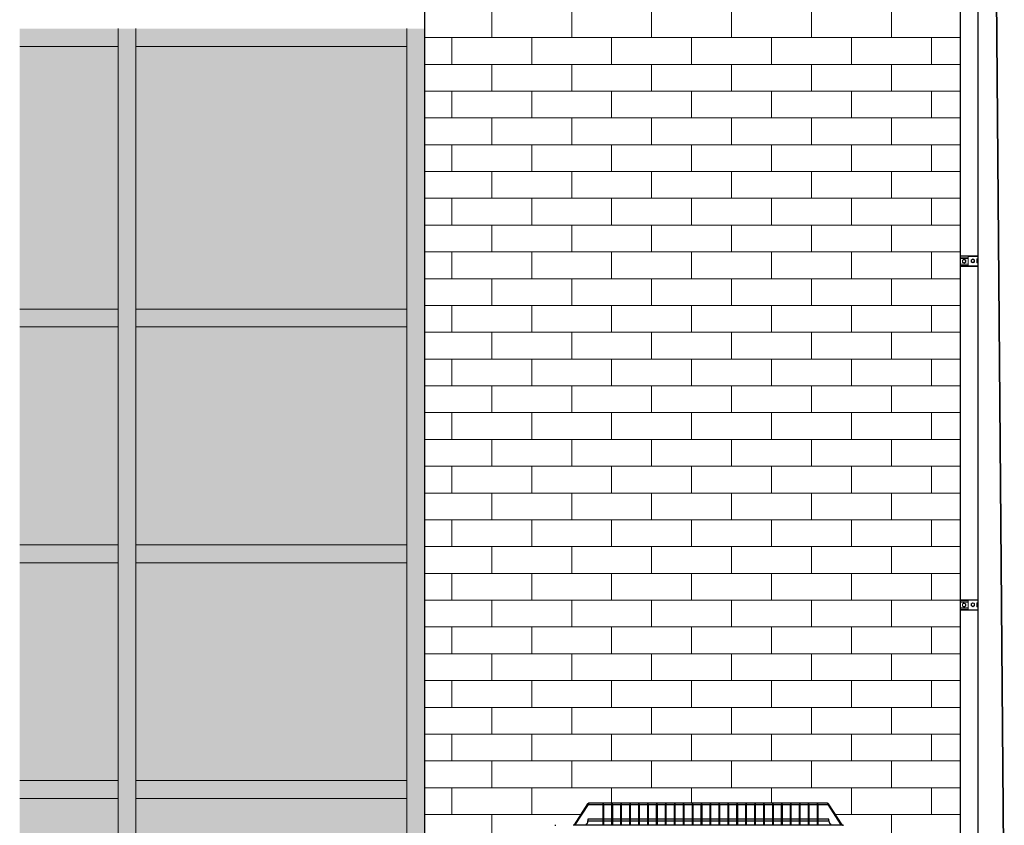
# Model space of a CAD drawing. Extents: x -90708 to 277869, y -117 to 207445.
# Tile 245 of 256: x -65790 to -63033, y 123422 to 125677. Entities that reach past the tile are written whole.
import ezdxf

# ---------------------------------------------------------------- set-up
doc = ezdxf.new("R2010")
doc.units = 0
doc.header["$MEASUREMENT"] = 0
doc.linetypes.add('SLD-Sólida', pattern=[0])
for name, color, linetype, lineweight in [('A-GLAZ-CURT', 52, 'CONTINUOUS', 18), ('A-GLAZ-CWMG', 51, 'CONTINUOUS', 18), ('ARQ-COTAS', 20, 'CONTINUOUS', 18), ('ARQ-TUBULAÇÃO GÁS FREON', 170, 'CONTINUOUS', 35)]:
    doc.layers.add(name, color=color, linetype=linetype, lineweight=lineweight)
for name, color, linetype in [('ARQ - EQUIPO CONDENSADORA', 40, 'CONTINUOUS'), ('ARQ - SEGUNDO PLANO', 252, 'CONTINUOUS'), ('ARQ-ELETROCALHA', 92, 'CONTINUOUS')]:
    doc.layers.add(name, color=color, linetype=linetype)

# ---------------------------------------------------------------- blocks, each defined once
blk = doc.blocks.new('rgerqfaa4')
at = {"layer": 'ARQ-ELETROCALHA', "linetype": 'SLD-Sólida', "lineweight": 15}
for p, q in [((69810.3, 135638.4), (69860.3, 135638.4)), ((69810.3, 135638.4), (69810.3, 135608.8)), ((69810.3, 135636.9), (69838.3, 135636.9)), ((69810.6, 135628.4), (69813.8, 135628.4)), ((69810.6, 135625.6), (69813.8, 135625.6)), ((69810.6, 135620.1), (69813.8, 135620.1)), ((69811.6, 135636.9), (69811.6, 135628.4)), ((69813.8, 135628.4), (69814.2, 135627.7)), ((69813.8, 135625.6), (69814.2, 135627)), ((69814.2, 135627.7), (69814.2, 135627)), ((69814.2, 135627), (69814.2, 135622.9)), ((69814.2, 135622.9), (69814.2, 135618.7)), ((69820.1, 135625.6), (69822.5, 135627)), ((69824.9, 135628.4), (69827.3, 135627)), ((69829.8, 135620.1), (69827.3, 135618.7)), ((69838.3, 135636.9), (69838.3, 135608.8)), ((69838.3, 135635.2), (69860.3, 135635.2)), ((69838.3, 135631.4), (69860.3, 135631.4)), ((69845, 135626.4), (69847.4, 135627.8)), ((69849.8, 135618), (69847.4, 135619.4)), ((69849.8, 135629.2), (69852.2, 135627.8)), ((69854.6, 135620.8), (69852.2, 135619.4)), ((69860.3, 135638.4), (69860.3, 135608.8)), ((69860.3, 135615.8), (69860.3, 135631.4)), ((69810.3, 135610.3), (69838.3, 135610.3)), ((69810.3, 135608.8), (69838.3, 135608.8)), ((69810.6, 135617.3), (69813.8, 135617.3)), ((69811.6, 135610.3), (69811.6, 135617.3)), ((69813.8, 135617.3), (69814.2, 135618.7)), ((69814.2, 135618), (69813.8, 135617.3)), ((69814.2, 135618.7), (69814.2, 135618)), ((69824.9, 135617.3), (69822.5, 135618.7)), ((69838.3, 135615.8), (69860.3, 135615.8)), ((69838.3, 135612), (69860.3, 135612)), ((69838.3, 135608.8), (69860.3, 135608.8))]:
    blk.add_line(p, q, dxfattribs=at)
for centre in [(69825, 135622.7), (69849.9, 135623.5)]:
    blk.add_circle(centre, 4.21, dxfattribs=at)
for centre, start, end in [((69824.9, 135622.9), 120, 180), ((69824.9, 135622.9), 180, 240), ((69824.9, 135622.9), 60, 120), ((69824.9, 135622.9), 0, 60), ((69824.9, 135622.9), 300, 0), ((69849.8, 135623.6), 120, 180), ((69849.8, 135623.6), 180, 240), ((69849.8, 135623.6), 60, 120), ((69849.8, 135623.6), 240, 300), ((69849.8, 135623.6), 0, 60), ((69849.8, 135623.6), 300, 0), ((69824.9, 135622.9), 240, 300)]:
    blk.add_arc(centre, 4.81, start, end, dxfattribs=at)
for points, knots in [([(69814.2, 135627), (69814.2, 135627.1), (69814.2, 135627.5), (69814, 135628), (69813.8, 135628.4)], [0, 0, 0, 0, 0.070215, 1, 1, 1, 1]), ([(69814.2, 135622.9), (69814.1, 135623.6), (69814.1, 135624.5), (69813.8, 135625.4), (69813.8, 135625.6)], [0, 0, 0, 0, 0.776287, 1, 1, 1, 1]), ([(69813.8, 135620.1), (69813.9, 135620.8), (69814.2, 135621.7), (69814.2, 135622.6), (69814.2, 135622.9)], [0, 0, 0, 0, 0.758148, 1, 1, 1, 1]), ([(69814.2, 135618.7), (69814.2, 135618.7), (69814.2, 135619.2), (69814, 135619.7), (69813.8, 135620.1)], [0, 0, 0, 0, 0.070215, 1, 1, 1, 1]), ([(69820.1, 135622.9), (69820.1, 135623.6), (69820.1, 135624.5), (69820.1, 135625.4), (69820.1, 135625.6)], [0, 0, 0, 0, 0.7762873, 1, 1, 1, 1]), ([(69820.1, 135620.1), (69820.1, 135620.8), (69820.1, 135621.7), (69820.1, 135622.6), (69820.1, 135622.9)], [0, 0, 0, 0, 0.7581484, 1, 1, 1, 1]), ([(69822.5, 135618.7), (69822.5, 135618.7), (69821.7, 135619.2), (69820.9, 135619.7), (69820.1, 135620.1)], [0, 0, 0, 0, 0.070215, 1, 1, 1, 1]), ([(69822.5, 135627), (69822.6, 135627.1), (69823.4, 135627.5), (69824.2, 135628), (69824.9, 135628.4)], [0, 0, 0, 0, 0.070215, 1, 1, 1, 1]), ([(69827.3, 135627), (69827.4, 135627), (69828.2, 135626.5), (69829, 135626.1), (69829.8, 135625.6)], [0, 0, 0, 0, 0.070215, 1, 1, 1, 1]), ([(69829.8, 135625.6), (69829.8, 135625.4), (69829.8, 135624.5), (69829.8, 135623.6), (69829.8, 135622.9)], [0, 0, 0, 0, 0.2237127, 1, 1, 1, 1]), ([(69829.8, 135622.9), (69829.8, 135622.6), (69829.8, 135621.7), (69829.8, 135620.8), (69829.8, 135620.1)], [0, 0, 0, 0, 0.2418516, 1, 1, 1, 1]), ([(69845, 135623.6), (69845, 135624.3), (69845, 135625.3), (69845, 135626.2), (69845, 135626.4)], [0, 0, 0, 0, 0.776286, 1, 1, 1, 1]), ([(69845, 135620.8), (69845, 135621.5), (69845, 135622.4), (69845, 135623.4), (69845, 135623.6)], [0, 0, 0, 0, 0.758148, 1, 1, 1, 1]), ([(69847.4, 135619.4), (69847.4, 135619.5), (69846.6, 135619.9), (69845.8, 135620.4), (69845, 135620.8)], [0, 0, 0, 0, 0.070212, 1, 1, 1, 1]), ([(69847.4, 135627.8), (69847.5, 135627.8), (69848.3, 135628.3), (69849.1, 135628.7), (69849.8, 135629.2)], [0, 0, 0, 0, 0.070219, 1, 1, 1, 1]), ([(69852.2, 135619.4), (69852.2, 135619.4), (69851.4, 135618.9), (69850.6, 135618.5), (69849.8, 135618)], [0, 0, 0, 0, 0.070212, 1, 1, 1, 1]), ([(69852.2, 135627.8), (69852.3, 135627.7), (69853.1, 135627.3), (69853.9, 135626.8), (69854.6, 135626.4)], [0, 0, 0, 0, 0.070218, 1, 1, 1, 1]), ([(69854.6, 135626.4), (69854.6, 135626.2), (69854.6, 135625.3), (69854.6, 135624.3), (69854.6, 135623.6)], [0, 0, 0, 0, 0.223714, 1, 1, 1, 1]), ([(69854.6, 135623.6), (69854.6, 135623.4), (69854.6, 135622.4), (69854.6, 135621.5), (69854.6, 135620.8)], [0, 0, 0, 0, 0.241852, 1, 1, 1, 1]), ([(69827.3, 135618.7), (69827.3, 135618.7), (69826.5, 135618.2), (69825.7, 135617.7), (69824.9, 135617.3)], [0, 0, 0, 0, 0.070215, 1, 1, 1, 1])]:
    blk.add_open_spline(points, degree=3, knots=knots, dxfattribs=at)

msp = doc.modelspace()

# ---------------------------------------------------------------- hatches: boundary and pattern name
at = {"layer": 'A-GLAZ-CURT'}
for points in [[(-65789.67, 125602.4), (-65789.67, 124867.4), (-65514.184, 124867.4), (-65514.184, 125602.4)], [(-65789.67, 124817.4), (-65789.67, 124207.4), (-65514.184, 124207.4), (-65514.184, 124817.4)], [(-65789.67, 124157.4), (-65789.67, 123547.4), (-65514.184, 123547.4), (-65514.184, 124157.4)], [(-65789.67, 123497.4), (-65789.67, 122887.4), (-65514.184, 122887.4), (-65514.184, 123497.4)]]:
    msp.add_hatch(color=256, dxfattribs=at).paths.add_polyline_path(points)
for points in [[(-65464.184, 124867.4), (-64705.851, 124867.4), (-64705.851, 125602.4), (-65464.184, 125602.4)], [(-64835.431, 124207.4), (-64705.851, 124207.4), (-64705.851, 124817.4), (-65464.184, 124817.4), (-65464.184, 124207.4)], [(-64705.851, 123547.4), (-64705.851, 124157.4), (-65464.184, 124157.4), (-65464.184, 123547.4), (-64835.431, 123547.4)], [(-64705.851, 122887.4), (-64705.851, 123497.4), (-65464.184, 123497.4), (-65464.184, 122887.4), (-64835.431, 122887.4)]]:
    msp.add_hatch(color=256, dxfattribs=at).paths.add_polyline_path(points, flags=0)
at = {"layer": 'A-GLAZ-CWMG'}
for points in [[(-65789.67, 125652.4), (-65789.67, 125602.4), (-65514.184, 125602.4), (-65514.184, 125652.4)], [(-65789.67, 124867.4), (-65789.67, 124817.4), (-65514.184, 124817.4), (-65514.184, 124867.4)], [(-65789.67, 124207.4), (-65789.67, 124157.4), (-65514.184, 124157.4), (-65514.184, 124207.4)], [(-65789.67, 123547.4), (-65789.67, 123497.4), (-65514.184, 123497.4), (-65514.184, 123547.4)]]:
    msp.add_hatch(color=256, dxfattribs=at).paths.add_polyline_path(points)
for points in [[(-65464.184, 124842.4), (-65464.184, 125652.4), (-65514.184, 125652.4), (-65514.184, 124842.4)], [(-64985.13, 125602.4), (-64705.851, 125602.4), (-64705.851, 125652.4), (-65464.184, 125652.4), (-65464.184, 125602.4)], [(-64655.851, 124842.4), (-64655.851, 125652.4), (-64705.851, 125652.4), (-64705.851, 124842.4)], [(-64859.527, 124817.4), (-64705.851, 124817.4), (-64705.851, 124867.4), (-65464.184, 124867.4), (-65464.184, 124817.4)], [(-65464.184, 124602.4), (-65464.184, 124842.4), (-65514.184, 124842.4), (-65514.184, 124602.4)], [(-64655.851, 124602.4), (-64655.851, 124842.4), (-64705.851, 124842.4), (-64705.851, 124602.4)], [(-65464.184, 124182.4), (-65464.184, 124602.4), (-65514.184, 124602.4), (-65514.184, 124182.4)], [(-64655.851, 124182.4), (-64655.851, 124602.4), (-64705.851, 124602.4), (-64705.851, 124182.4)], [(-64859.527, 124157.4), (-64705.851, 124157.4), (-64705.851, 124207.4), (-65464.184, 124207.4), (-65464.184, 124157.4)], [(-65464.184, 123522.4), (-65464.184, 124182.4), (-65514.184, 124182.4), (-65514.184, 123522.4)], [(-64655.851, 123522.4), (-64655.851, 124182.4), (-64705.851, 124182.4), (-64705.851, 123522.4)], [(-64859.527, 123497.4), (-64705.851, 123497.4), (-64705.851, 123547.4), (-65464.184, 123547.4), (-65464.184, 123497.4)], [(-65464.184, 122862.4), (-65464.184, 123522.4), (-65514.184, 123522.4), (-65514.184, 122862.4)], [(-64655.851, 122862.4), (-64655.851, 123522.4), (-64705.851, 123522.4), (-64705.851, 122862.4)]]:
    msp.add_hatch(color=256, dxfattribs=at).paths.add_polyline_path(points, flags=0)

# ---------------------------------------------------------------- linework, layer by layer
for p, q in [((-65514.184, 125652.4), (-65514.184, 124842.4)), ((-65514.184, 125652.4), (-65514.184, 125602.4)), ((-65464.184, 124842.4), (-65464.184, 125652.4)), ((-65464.184, 125602.4), (-65464.184, 125652.4)), ((-64705.851, 125652.4), (-64705.851, 124842.4)), ((-64705.851, 125652.4), (-64705.851, 125602.4)), ((-65789.67, 125602.4), (-65514.184, 125602.4)), ((-65464.184, 125602.4), (-64705.851, 125602.4)), ((-65514.184, 124867.4), (-65789.67, 124867.4)), ((-65514.184, 124867.4), (-65514.184, 124817.4)), ((-65464.184, 124817.4), (-65464.184, 124867.4)), ((-64705.851, 124867.4), (-65464.184, 124867.4)), ((-64705.851, 124867.4), (-64705.851, 124817.4)), ((-65514.184, 124842.4), (-65514.184, 124602.4)), ((-65464.184, 124602.4), (-65464.184, 124842.4)), ((-64705.851, 124842.4), (-64705.851, 124602.4)), ((-65789.67, 124817.4), (-65514.184, 124817.4)), ((-65464.184, 124817.4), (-64705.851, 124817.4)), ((-65514.184, 124602.4), (-65514.184, 124182.4)), ((-65464.184, 124182.4), (-65464.184, 124602.4)), ((-64705.851, 124602.4), (-64705.851, 124182.4)), ((-65514.184, 124207.4), (-65789.67, 124207.4)), ((-65514.184, 124207.4), (-65514.184, 124157.4)), ((-65464.184, 124157.4), (-65464.184, 124207.4)), ((-64705.851, 124207.4), (-65464.184, 124207.4)), ((-64705.851, 124207.4), (-64705.851, 124157.4)), ((-65514.184, 124182.4), (-65514.184, 123522.4)), ((-65464.184, 123522.4), (-65464.184, 124182.4)), ((-64705.851, 124182.4), (-64705.851, 123522.4)), ((-65789.67, 124157.4), (-65514.184, 124157.4)), ((-65464.184, 124157.4), (-64705.851, 124157.4)), ((-65514.184, 123547.4), (-65789.67, 123547.4)), ((-65514.184, 123547.4), (-65514.184, 123497.4)), ((-65464.184, 123497.4), (-65464.184, 123547.4)), ((-64705.851, 123547.4), (-65464.184, 123547.4)), ((-64705.851, 123547.4), (-64705.851, 123497.4)), ((-65514.184, 123522.4), (-65514.184, 122862.4)), ((-65464.184, 122862.4), (-65464.184, 123522.4)), ((-64705.851, 123522.4), (-64705.851, 122862.4)), ((-65789.67, 123497.4), (-65514.184, 123497.4)), ((-65464.184, 123497.4), (-64705.851, 123497.4))]:
    msp.add_line(p, q, dxfattribs=at)
at = {"layer": 'ARQ - EQUIPO CONDENSADORA', "linetype": 'Continuous'}
for p, q in [((-64199.488, 123482.111), (-64237.417, 123423.705)), ((-64233.84, 123423.705), (-64196.972, 123480.477)), ((-64199.488, 123482.111), (-64196.972, 123480.477)), ((-63527.653, 123483.705), (-64196.552, 123483.705)), ((-64196.552, 123483.705), (-64196.552, 123480.705)), ((-64196.552, 123480.705), (-64157.103, 123480.705)), ((-64157.103, 123480.705), (-64157.103, 123479.794)), ((-64157.103, 123479.794), (-64157.103, 123423.705)), ((-64154.103, 123479.794), (-64154.103, 123480.705)), ((-64154.103, 123480.705), (-64132.103, 123480.705)), ((-64154.103, 123423.705), (-64154.103, 123479.794)), ((-64132.103, 123480.705), (-64132.103, 123479.794)), ((-64132.103, 123479.794), (-64132.103, 123423.705)), ((-64129.103, 123479.794), (-64129.103, 123480.705)), ((-64129.103, 123480.705), (-64107.103, 123480.705)), ((-64129.103, 123423.705), (-64129.103, 123479.794)), ((-64107.103, 123480.705), (-64107.103, 123479.794)), ((-64107.103, 123479.794), (-64107.103, 123423.705)), ((-64104.103, 123479.794), (-64104.103, 123480.705)), ((-64104.103, 123480.705), (-64082.103, 123480.705)), ((-64104.103, 123423.705), (-64104.103, 123479.794)), ((-64082.103, 123480.705), (-64082.103, 123479.794)), ((-64082.103, 123479.794), (-64082.103, 123423.705)), ((-64079.103, 123479.794), (-64079.103, 123480.705)), ((-64079.103, 123480.705), (-64057.103, 123480.705)), ((-64079.103, 123423.705), (-64079.103, 123479.794)), ((-64057.103, 123480.705), (-64057.103, 123479.794)), ((-64057.103, 123479.794), (-64057.103, 123423.705)), ((-64054.103, 123479.794), (-64054.103, 123480.705)), ((-64054.103, 123480.705), (-64032.103, 123480.705)), ((-64054.103, 123423.705), (-64054.103, 123479.794)), ((-64032.103, 123480.705), (-64032.103, 123479.794)), ((-64032.103, 123479.794), (-64032.103, 123423.705)), ((-64029.103, 123479.794), (-64029.103, 123480.705)), ((-64029.103, 123480.705), (-64007.103, 123480.705)), ((-64029.103, 123423.705), (-64029.103, 123479.794)), ((-64007.103, 123480.705), (-64007.103, 123479.794)), ((-64007.103, 123479.794), (-64007.103, 123423.705)), ((-64004.103, 123479.794), (-64004.103, 123480.705)), ((-64004.103, 123480.705), (-63982.103, 123480.705)), ((-64004.103, 123423.705), (-64004.103, 123479.794)), ((-63982.103, 123480.705), (-63982.103, 123479.794)), ((-63982.103, 123479.794), (-63982.103, 123423.705)), ((-63979.103, 123479.794), (-63979.103, 123480.705)), ((-63979.103, 123480.705), (-63957.103, 123480.705)), ((-63979.103, 123423.705), (-63979.103, 123479.794)), ((-63957.103, 123480.705), (-63957.103, 123479.794)), ((-63957.103, 123479.794), (-63957.103, 123423.705)), ((-63954.103, 123479.794), (-63954.103, 123480.705)), ((-63954.103, 123480.705), (-63932.103, 123480.705)), ((-63954.103, 123423.705), (-63954.103, 123479.794)), ((-63932.103, 123480.705), (-63932.103, 123479.794)), ((-63932.103, 123479.794), (-63932.103, 123423.705)), ((-63929.103, 123479.794), (-63929.103, 123480.705)), ((-63929.103, 123480.705), (-63907.103, 123480.705)), ((-63929.103, 123423.705), (-63929.103, 123479.794)), ((-63907.103, 123480.705), (-63907.103, 123479.794)), ((-63907.103, 123479.794), (-63907.103, 123423.705)), ((-63904.103, 123479.794), (-63904.103, 123480.705)), ((-63904.103, 123480.705), (-63882.103, 123480.705)), ((-63904.103, 123423.705), (-63904.103, 123479.794)), ((-63882.103, 123480.705), (-63882.103, 123479.794)), ((-63882.103, 123479.794), (-63882.103, 123423.705)), ((-63879.103, 123479.794), (-63879.103, 123480.705)), ((-63879.103, 123480.705), (-63857.103, 123480.705)), ((-63879.103, 123423.705), (-63879.103, 123479.794)), ((-63857.103, 123480.705), (-63857.103, 123479.794)), ((-63857.103, 123479.794), (-63857.103, 123423.705)), ((-63854.103, 123479.794), (-63854.103, 123480.705)), ((-63854.103, 123480.705), (-63832.103, 123480.705)), ((-63854.103, 123423.705), (-63854.103, 123479.794)), ((-63832.103, 123480.705), (-63832.103, 123479.794)), ((-63832.103, 123479.794), (-63832.103, 123423.705)), ((-63829.103, 123479.794), (-63829.103, 123480.705)), ((-63829.103, 123480.705), (-63807.103, 123480.705)), ((-63829.103, 123423.705), (-63829.103, 123479.794)), ((-63807.103, 123480.705), (-63807.103, 123479.794)), ((-63807.103, 123479.794), (-63807.103, 123423.705)), ((-63804.103, 123479.794), (-63804.103, 123480.705)), ((-63804.103, 123480.705), (-63782.103, 123480.705)), ((-63804.103, 123423.705), (-63804.103, 123479.794)), ((-63782.103, 123480.705), (-63782.103, 123479.794)), ((-63782.103, 123479.794), (-63782.103, 123423.705)), ((-63779.103, 123479.794), (-63779.103, 123480.705)), ((-63779.103, 123480.705), (-63757.103, 123480.705)), ((-63779.103, 123423.705), (-63779.103, 123479.794)), ((-63757.103, 123480.705), (-63757.103, 123479.794)), ((-63757.103, 123479.794), (-63757.103, 123423.705)), ((-63754.103, 123479.794), (-63754.103, 123480.705)), ((-63754.103, 123480.705), (-63732.103, 123480.705)), ((-63754.103, 123423.705), (-63754.103, 123479.794)), ((-63732.103, 123480.705), (-63732.103, 123479.794)), ((-63732.103, 123479.794), (-63732.103, 123423.705)), ((-63729.103, 123479.794), (-63729.103, 123480.705)), ((-63729.103, 123480.705), (-63707.103, 123480.705)), ((-63729.103, 123423.705), (-63729.103, 123479.794)), ((-63707.103, 123480.705), (-63707.103, 123479.794)), ((-63707.103, 123479.794), (-63707.103, 123423.705)), ((-63704.103, 123479.794), (-63704.103, 123480.705)), ((-63704.103, 123480.705), (-63682.103, 123480.705)), ((-63704.103, 123423.705), (-63704.103, 123479.794)), ((-63682.103, 123480.705), (-63682.103, 123479.794)), ((-63682.103, 123479.794), (-63682.103, 123423.705)), ((-63679.103, 123479.794), (-63679.103, 123480.705)), ((-63679.103, 123480.705), (-63657.103, 123480.705)), ((-63679.103, 123423.705), (-63679.103, 123479.794)), ((-63657.103, 123480.705), (-63657.103, 123479.794)), ((-63657.103, 123479.794), (-63657.103, 123423.705)), ((-63654.103, 123479.794), (-63654.103, 123480.705)), ((-63654.103, 123480.705), (-63632.103, 123480.705)), ((-63654.103, 123423.705), (-63654.103, 123479.794)), ((-63632.103, 123480.705), (-63632.103, 123479.794)), ((-63632.103, 123479.794), (-63632.103, 123423.705)), ((-63629.103, 123479.794), (-63629.103, 123480.705)), ((-63629.103, 123480.705), (-63607.103, 123480.705)), ((-63629.103, 123423.705), (-63629.103, 123479.794)), ((-63607.103, 123480.705), (-63607.103, 123479.794)), ((-63607.103, 123479.794), (-63607.103, 123423.705)), ((-63604.103, 123479.794), (-63604.103, 123480.705)), ((-63604.103, 123480.705), (-63582.103, 123480.705)), ((-63604.103, 123423.705), (-63604.103, 123479.794)), ((-63582.103, 123480.705), (-63582.103, 123479.794)), ((-63582.103, 123479.794), (-63582.103, 123423.705)), ((-63579.103, 123479.794), (-63579.103, 123480.705)), ((-63579.103, 123480.705), (-63557.103, 123480.705)), ((-63579.103, 123423.705), (-63579.103, 123479.794)), ((-63557.103, 123480.705), (-63557.103, 123479.794)), ((-63557.103, 123479.794), (-63557.103, 123423.705)), ((-63554.103, 123479.794), (-63554.103, 123480.705)), ((-63554.103, 123480.705), (-63527.653, 123480.705)), ((-63554.103, 123423.705), (-63554.103, 123479.794)), ((-63527.653, 123483.705), (-63527.653, 123480.705)), ((-63524.718, 123482.111), (-63527.234, 123480.477)), ((-63527.234, 123480.477), (-63490.365, 123423.705)), ((-63486.788, 123423.705), (-63524.718, 123482.111)), ((-64198.604, 123439.455), (-64198.604, 123434.455)), ((-64157.103, 123439.455), (-64198.604, 123439.455)), ((-64198.604, 123434.455), (-64157.103, 123434.455)), ((-64132.103, 123439.455), (-64154.103, 123439.455)), ((-64154.103, 123434.455), (-64132.103, 123434.455)), ((-64107.103, 123439.455), (-64129.103, 123439.455)), ((-64129.103, 123434.455), (-64107.103, 123434.455)), ((-64082.103, 123439.455), (-64104.103, 123439.455)), ((-64104.103, 123434.455), (-64082.103, 123434.455)), ((-64057.103, 123439.455), (-64079.103, 123439.455)), ((-64079.103, 123434.455), (-64057.103, 123434.455)), ((-64032.103, 123439.455), (-64054.103, 123439.455)), ((-64054.103, 123434.455), (-64032.103, 123434.455)), ((-64007.103, 123439.455), (-64029.103, 123439.455)), ((-64029.103, 123434.455), (-64007.103, 123434.455)), ((-63982.103, 123439.455), (-64004.103, 123439.455)), ((-64004.103, 123434.455), (-63982.103, 123434.455)), ((-63957.103, 123439.455), (-63979.103, 123439.455)), ((-63979.103, 123434.455), (-63957.103, 123434.455)), ((-63932.103, 123439.455), (-63954.103, 123439.455)), ((-63954.103, 123434.455), (-63932.103, 123434.455)), ((-63907.103, 123439.455), (-63929.103, 123439.455)), ((-63929.103, 123434.455), (-63907.103, 123434.455)), ((-63882.103, 123439.455), (-63904.103, 123439.455)), ((-63904.103, 123434.455), (-63882.103, 123434.455)), ((-63857.103, 123439.455), (-63879.103, 123439.455)), ((-63879.103, 123434.455), (-63857.103, 123434.455)), ((-63832.103, 123439.455), (-63854.103, 123439.455)), ((-63854.103, 123434.455), (-63832.103, 123434.455)), ((-63807.103, 123439.455), (-63829.103, 123439.455)), ((-63829.103, 123434.455), (-63807.103, 123434.455)), ((-63782.103, 123439.455), (-63804.103, 123439.455)), ((-63804.103, 123434.455), (-63782.103, 123434.455)), ((-63757.103, 123439.455), (-63779.103, 123439.455)), ((-63779.103, 123434.455), (-63757.103, 123434.455)), ((-63732.103, 123439.455), (-63754.103, 123439.455)), ((-63754.103, 123434.455), (-63732.103, 123434.455)), ((-63707.103, 123439.455), (-63729.103, 123439.455)), ((-63729.103, 123434.455), (-63707.103, 123434.455)), ((-63682.103, 123439.455), (-63704.103, 123439.455)), ((-63704.103, 123434.455), (-63682.103, 123434.455)), ((-63657.103, 123439.455), (-63679.103, 123439.455)), ((-63679.103, 123434.455), (-63657.103, 123434.455)), ((-63632.103, 123439.455), (-63654.103, 123439.455)), ((-63654.103, 123434.455), (-63632.103, 123434.455)), ((-63607.103, 123439.455), (-63629.103, 123439.455)), ((-63629.103, 123434.455), (-63607.103, 123434.455)), ((-63582.103, 123439.455), (-63604.103, 123439.455)), ((-63604.103, 123434.455), (-63582.103, 123434.455)), ((-63557.103, 123439.455), (-63579.103, 123439.455)), ((-63579.103, 123434.455), (-63557.103, 123434.455)), ((-63523.604, 123439.455), (-63554.103, 123439.455)), ((-63554.103, 123434.455), (-63523.604, 123434.455)), ((-63523.604, 123434.455), (-63523.604, 123439.455)), ((-64290.103, 123423.705), (-64290.103, 123420.705)), ((-64240.103, 123423.705), (-63484.103, 123423.705)), ((-63484.103, 123420.705), (-63484.103, 123423.705))]:
    msp.add_line(p, q, dxfattribs=at)
at = {"layer": 'ARQ - EQUIPO CONDENSADORA', "linetype": 'Continuous', "flags": 128}
for points in [[(-64154.103, 123479.794), (-64154.217, 123480.107), (-64154.542, 123480.372), (-64155.029, 123480.549), (-64155.603, 123480.611), (-64156.177, 123480.549), (-64156.663, 123480.372), (-64156.988, 123480.107), (-64157.103, 123479.794)], [(-64129.103, 123479.794), (-64129.217, 123480.107), (-64129.542, 123480.372), (-64130.029, 123480.549), (-64130.603, 123480.611), (-64131.177, 123480.549), (-64131.663, 123480.372), (-64131.988, 123480.107), (-64132.103, 123479.794)], [(-64104.103, 123479.794), (-64104.217, 123480.107), (-64104.542, 123480.372), (-64105.029, 123480.549), (-64105.603, 123480.611), (-64106.177, 123480.549), (-64106.663, 123480.372), (-64106.988, 123480.107), (-64107.103, 123479.794)], [(-64079.103, 123479.794), (-64079.217, 123480.107), (-64079.542, 123480.372), (-64080.029, 123480.549), (-64080.603, 123480.611), (-64081.177, 123480.549), (-64081.663, 123480.372), (-64081.988, 123480.107), (-64082.103, 123479.794)], [(-64054.103, 123479.794), (-64054.217, 123480.107), (-64054.542, 123480.372), (-64055.029, 123480.549), (-64055.603, 123480.611), (-64056.177, 123480.549), (-64056.663, 123480.372), (-64056.988, 123480.107), (-64057.103, 123479.794)], [(-64029.103, 123479.794), (-64029.217, 123480.107), (-64029.542, 123480.372), (-64030.029, 123480.549), (-64030.603, 123480.611), (-64031.177, 123480.549), (-64031.663, 123480.372), (-64031.988, 123480.107), (-64032.103, 123479.794)], [(-64004.103, 123479.794), (-64004.217, 123480.107), (-64004.542, 123480.372), (-64005.029, 123480.549), (-64005.603, 123480.611), (-64006.177, 123480.549), (-64006.663, 123480.372), (-64006.988, 123480.107), (-64007.103, 123479.794)], [(-63979.103, 123479.794), (-63979.217, 123480.107), (-63979.542, 123480.372), (-63980.029, 123480.549), (-63980.603, 123480.611), (-63981.177, 123480.549), (-63981.663, 123480.372), (-63981.988, 123480.107), (-63982.103, 123479.794)], [(-63954.103, 123479.794), (-63954.217, 123480.107), (-63954.542, 123480.372), (-63955.029, 123480.549), (-63955.603, 123480.611), (-63956.177, 123480.549), (-63956.663, 123480.372), (-63956.988, 123480.107), (-63957.103, 123479.794)], [(-63929.103, 123479.794), (-63929.217, 123480.107), (-63929.542, 123480.372), (-63930.029, 123480.549), (-63930.603, 123480.611), (-63931.177, 123480.549), (-63931.663, 123480.372), (-63931.988, 123480.107), (-63932.103, 123479.794)], [(-63904.103, 123479.794), (-63904.217, 123480.107), (-63904.542, 123480.372), (-63905.029, 123480.549), (-63905.603, 123480.611), (-63906.177, 123480.549), (-63906.663, 123480.372), (-63906.988, 123480.107), (-63907.103, 123479.794)], [(-63879.103, 123479.794), (-63879.217, 123480.107), (-63879.542, 123480.372), (-63880.029, 123480.549), (-63880.603, 123480.611), (-63881.177, 123480.549), (-63881.663, 123480.372), (-63881.988, 123480.107), (-63882.103, 123479.794)], [(-63854.103, 123479.794), (-63854.217, 123480.107), (-63854.542, 123480.372), (-63855.029, 123480.549), (-63855.603, 123480.611), (-63856.177, 123480.549), (-63856.663, 123480.372), (-63856.988, 123480.107), (-63857.103, 123479.794)], [(-63829.103, 123479.794), (-63829.217, 123480.107), (-63829.542, 123480.372), (-63830.029, 123480.549), (-63830.603, 123480.611), (-63831.177, 123480.549), (-63831.663, 123480.372), (-63831.988, 123480.107), (-63832.103, 123479.794)], [(-63804.103, 123479.794), (-63804.217, 123480.107), (-63804.542, 123480.372), (-63805.029, 123480.549), (-63805.603, 123480.611), (-63806.177, 123480.549), (-63806.663, 123480.372), (-63806.988, 123480.107), (-63807.103, 123479.794)], [(-63779.103, 123479.794), (-63779.217, 123480.107), (-63779.542, 123480.372), (-63780.029, 123480.549), (-63780.603, 123480.611), (-63781.177, 123480.549), (-63781.663, 123480.372), (-63781.988, 123480.107), (-63782.103, 123479.794)], [(-63754.103, 123479.794), (-63754.217, 123480.107), (-63754.542, 123480.372), (-63755.029, 123480.549), (-63755.603, 123480.611), (-63756.177, 123480.549), (-63756.663, 123480.372), (-63756.988, 123480.107), (-63757.103, 123479.794)], [(-63729.103, 123479.794), (-63729.217, 123480.107), (-63729.542, 123480.372), (-63730.029, 123480.549), (-63730.603, 123480.611), (-63731.177, 123480.549), (-63731.663, 123480.372), (-63731.988, 123480.107), (-63732.103, 123479.794)], [(-63704.103, 123479.794), (-63704.217, 123480.107), (-63704.542, 123480.372), (-63705.029, 123480.549), (-63705.603, 123480.611), (-63706.177, 123480.549), (-63706.663, 123480.372), (-63706.988, 123480.107), (-63707.103, 123479.794)], [(-63679.103, 123479.794), (-63679.217, 123480.107), (-63679.542, 123480.372), (-63680.029, 123480.549), (-63680.603, 123480.611), (-63681.177, 123480.549), (-63681.663, 123480.372), (-63681.988, 123480.107), (-63682.103, 123479.794)], [(-63654.103, 123479.794), (-63654.217, 123480.107), (-63654.542, 123480.372), (-63655.029, 123480.549), (-63655.603, 123480.611), (-63656.177, 123480.549), (-63656.663, 123480.372), (-63656.988, 123480.107), (-63657.103, 123479.794)], [(-63629.103, 123479.794), (-63629.217, 123480.107), (-63629.542, 123480.372), (-63630.029, 123480.549), (-63630.603, 123480.611), (-63631.177, 123480.549), (-63631.663, 123480.372), (-63631.988, 123480.107), (-63632.103, 123479.794)], [(-63604.103, 123479.794), (-63604.217, 123480.107), (-63604.542, 123480.372), (-63605.029, 123480.549), (-63605.603, 123480.611), (-63606.177, 123480.549), (-63606.663, 123480.372), (-63606.988, 123480.107), (-63607.103, 123479.794)], [(-63579.103, 123479.794), (-63579.217, 123480.107), (-63579.542, 123480.372), (-63580.029, 123480.549), (-63580.603, 123480.611), (-63581.177, 123480.549), (-63581.663, 123480.372), (-63581.988, 123480.107), (-63582.103, 123479.794)], [(-63554.103, 123479.794), (-63554.217, 123480.107), (-63554.542, 123480.372), (-63555.029, 123480.549), (-63555.603, 123480.611), (-63556.177, 123480.549), (-63556.663, 123480.372), (-63556.988, 123480.107), (-63557.103, 123479.794)]]:
    msp.add_lwpolyline(points, dxfattribs=at)
at = {"layer": 'ARQ - EQUIPO CONDENSADORA', "linetype": 'Continuous'}
for centre, radius, start, end in [((-64196.552, 123480.205), 3.5, 90, 147), ((-64196.552, 123480.205), 0.5, 90, 147), ((-64155.603, 123480.705), 1.5, 0, 180), ((-64130.603, 123480.705), 1.5, 0, 180), ((-64105.603, 123480.705), 1.5, 0, 180), ((-64080.603, 123480.705), 1.5, 0, 180), ((-64055.603, 123480.705), 1.5, 0, 180), ((-64030.603, 123480.705), 1.5, 0, 180), ((-64005.603, 123480.705), 1.5, 0, 180), ((-63980.603, 123480.705), 1.5, 0, 180), ((-63955.603, 123480.705), 1.5, 0, 180), ((-63930.603, 123480.705), 1.5, 0, 180), ((-63905.603, 123480.705), 1.5, 0, 180), ((-63880.603, 123480.705), 1.5, 0, 180), ((-63855.603, 123480.705), 1.5, 0, 180), ((-63830.603, 123480.705), 1.5, 0, 180), ((-63805.603, 123480.705), 1.5, 0, 180), ((-63780.603, 123480.705), 1.5, 0, 180), ((-63755.603, 123480.705), 1.5, 0, 180), ((-63730.603, 123480.705), 1.5, 0, 180), ((-63705.603, 123480.705), 1.5, 0, 180), ((-63680.603, 123480.705), 1.5, 0, 180), ((-63655.603, 123480.705), 1.5, 0, 180), ((-63630.603, 123480.705), 1.5, 0, 180), ((-63605.603, 123480.705), 1.5, 0, 180), ((-63580.603, 123480.705), 1.5, 0, 180), ((-63555.603, 123480.705), 1.5, 0, 180), ((-63527.653, 123480.205), 3.5, 33, 90), ((-63527.653, 123480.205), 0.5, 33, 90), ((-64212.354, 123434.455), 13.75, 308.572651, 0), ((-63509.854, 123434.455), 13.75, 180, 231.427349)]:
    msp.add_arc(centre, radius, start, end, dxfattribs=at)
at = {"layer": 'ARQ - SEGUNDO PLANO'}
for p, q in [((-64655.851, 127802.4), (-64655.851, 121802.4)), ((-63155.851, 127802.4), (-63155.851, 122023.999))]:
    msp.add_line(p, q, dxfattribs=at)
at = {"layer": 'ARQ - SEGUNDO PLANO', "linetype": 'Continuous', "lineweight": 18}
for p, q in [((-64468.067, 125627.4), (-64468.067, 125702.4)), ((-64244.067, 125627.4), (-64244.067, 125702.4)), ((-64020.067, 125627.4), (-64020.067, 125702.4)), ((-63796.067, 125627.4), (-63796.067, 125702.4)), ((-63572.067, 125627.4), (-63572.067, 125702.4)), ((-63348.067, 125627.4), (-63348.067, 125702.4)), ((-64655.851, 125627.4), (-63305.851, 125627.4)), ((-64580.067, 125552.4), (-64580.067, 125627.4)), ((-64356.067, 125552.4), (-64356.067, 125627.4)), ((-64132.067, 125552.4), (-64132.067, 125627.4)), ((-63908.067, 125552.4), (-63908.067, 125627.4)), ((-63684.067, 125552.4), (-63684.067, 125627.4)), ((-63460.067, 125552.4), (-63460.067, 125627.4)), ((-63305.851, 125627.4), (-63155.851, 125627.4)), ((-63236.067, 125552.4), (-63236.067, 125627.4)), ((-64655.851, 125552.4), (-63305.851, 125552.4)), ((-64468.067, 125477.4), (-64468.067, 125552.4)), ((-64244.067, 125477.4), (-64244.067, 125552.4)), ((-64020.067, 125477.4), (-64020.067, 125552.4)), ((-63796.067, 125477.4), (-63796.067, 125552.4)), ((-63572.067, 125477.4), (-63572.067, 125552.4)), ((-63348.067, 125477.4), (-63348.067, 125552.4)), ((-63305.851, 125552.4), (-63155.851, 125552.4)), ((-64655.851, 125477.4), (-63305.851, 125477.4)), ((-64580.067, 125402.4), (-64580.067, 125477.4)), ((-64356.067, 125402.4), (-64356.067, 125477.4)), ((-64132.067, 125402.4), (-64132.067, 125477.4)), ((-63908.067, 125402.4), (-63908.067, 125477.4)), ((-63684.067, 125402.4), (-63684.067, 125477.4)), ((-63460.067, 125402.4), (-63460.067, 125477.4)), ((-63305.851, 125477.4), (-63155.851, 125477.4)), ((-63236.067, 125402.4), (-63236.067, 125477.4)), ((-64655.851, 125402.4), (-63305.851, 125402.4)), ((-64468.067, 125327.4), (-64468.067, 125402.4)), ((-64244.067, 125327.4), (-64244.067, 125402.4)), ((-64020.067, 125327.4), (-64020.067, 125402.4)), ((-63796.067, 125327.4), (-63796.067, 125402.4)), ((-63572.067, 125327.4), (-63572.067, 125402.4)), ((-63348.067, 125327.4), (-63348.067, 125402.4)), ((-63305.851, 125402.4), (-63155.851, 125402.4)), ((-64655.851, 125327.4), (-63305.851, 125327.4)), ((-64580.067, 125252.4), (-64580.067, 125327.4)), ((-64356.067, 125252.4), (-64356.067, 125327.4)), ((-64132.067, 125252.4), (-64132.067, 125327.4)), ((-63908.067, 125252.4), (-63908.067, 125327.4)), ((-63684.067, 125252.4), (-63684.067, 125327.4)), ((-63460.067, 125252.4), (-63460.067, 125327.4)), ((-63305.851, 125327.4), (-63155.851, 125327.4)), ((-63236.067, 125252.4), (-63236.067, 125327.4)), ((-64655.851, 125252.4), (-63305.851, 125252.4)), ((-64468.067, 125177.4), (-64468.067, 125252.4)), ((-64244.067, 125177.4), (-64244.067, 125252.4)), ((-64020.067, 125177.4), (-64020.067, 125252.4)), ((-63796.067, 125177.4), (-63796.067, 125252.4)), ((-63572.067, 125177.4), (-63572.067, 125252.4)), ((-63348.067, 125177.4), (-63348.067, 125252.4)), ((-63305.851, 125252.4), (-63155.851, 125252.4)), ((-64655.851, 125177.4), (-63305.851, 125177.4)), ((-64580.067, 125102.4), (-64580.067, 125177.4)), ((-64356.067, 125102.4), (-64356.067, 125177.4)), ((-64132.067, 125102.4), (-64132.067, 125177.4)), ((-63908.067, 125102.4), (-63908.067, 125177.4)), ((-63684.067, 125102.4), (-63684.067, 125177.4)), ((-63460.067, 125102.4), (-63460.067, 125177.4)), ((-63305.851, 125177.4), (-63155.851, 125177.4)), ((-63236.067, 125102.4), (-63236.067, 125177.4)), ((-64655.851, 125102.4), (-63305.851, 125102.4)), ((-64468.067, 125027.4), (-64468.067, 125102.4)), ((-64244.067, 125027.4), (-64244.067, 125102.4)), ((-64020.067, 125027.4), (-64020.067, 125102.4)), ((-63796.067, 125027.4), (-63796.067, 125102.4)), ((-63572.067, 125027.4), (-63572.067, 125102.4)), ((-63348.067, 125027.4), (-63348.067, 125102.4)), ((-63305.851, 125102.4), (-63155.851, 125102.4)), ((-64655.851, 125027.4), (-63305.851, 125027.4)), ((-64580.067, 124952.4), (-64580.067, 125027.4)), ((-64356.067, 124952.4), (-64356.067, 125027.4)), ((-64132.067, 124952.4), (-64132.067, 125027.4)), ((-63908.067, 124952.4), (-63908.067, 125027.4)), ((-63684.067, 124952.4), (-63684.067, 125027.4)), ((-63460.067, 124952.4), (-63460.067, 125027.4)), ((-63305.851, 125027.4), (-63155.851, 125027.4)), ((-63236.067, 124952.4), (-63236.067, 125027.4)), ((-64655.851, 124952.4), (-63305.851, 124952.4)), ((-64468.067, 124877.4), (-64468.067, 124952.4)), ((-64244.067, 124877.4), (-64244.067, 124952.4)), ((-64020.067, 124877.4), (-64020.067, 124952.4)), ((-63796.067, 124877.4), (-63796.067, 124952.4)), ((-63572.067, 124877.4), (-63572.067, 124952.4)), ((-63348.067, 124877.4), (-63348.067, 124952.4)), ((-63305.851, 124952.4), (-63155.851, 124952.4)), ((-64655.851, 124877.4), (-63305.851, 124877.4)), ((-64580.067, 124802.4), (-64580.067, 124877.4)), ((-64356.067, 124802.4), (-64356.067, 124877.4)), ((-64132.067, 124802.4), (-64132.067, 124877.4)), ((-63908.067, 124802.4), (-63908.067, 124877.4)), ((-63684.067, 124802.4), (-63684.067, 124877.4)), ((-63460.067, 124802.4), (-63460.067, 124877.4)), ((-63305.851, 124877.4), (-63155.851, 124877.4)), ((-63236.067, 124802.4), (-63236.067, 124877.4)), ((-64655.851, 124802.4), (-63305.851, 124802.4)), ((-64468.067, 124727.4), (-64468.067, 124802.4)), ((-64244.067, 124727.4), (-64244.067, 124802.4)), ((-64020.067, 124727.4), (-64020.067, 124802.4)), ((-63796.067, 124727.4), (-63796.067, 124802.4)), ((-63572.067, 124727.4), (-63572.067, 124802.4)), ((-63348.067, 124727.4), (-63348.067, 124802.4)), ((-63305.851, 124802.4), (-63155.851, 124802.4)), ((-64655.851, 124727.4), (-63305.851, 124727.4)), ((-64580.067, 124652.4), (-64580.067, 124727.4)), ((-64356.067, 124652.4), (-64356.067, 124727.4)), ((-64132.067, 124652.4), (-64132.067, 124727.4)), ((-63908.067, 124652.4), (-63908.067, 124727.4)), ((-63684.067, 124652.4), (-63684.067, 124727.4)), ((-63460.067, 124652.4), (-63460.067, 124727.4)), ((-63305.851, 124727.4), (-63155.851, 124727.4)), ((-63236.067, 124652.4), (-63236.067, 124727.4)), ((-64655.851, 124652.4), (-63305.851, 124652.4)), ((-64468.067, 124577.4), (-64468.067, 124652.4)), ((-64244.067, 124577.4), (-64244.067, 124652.4)), ((-64020.067, 124577.4), (-64020.067, 124652.4)), ((-63796.067, 124577.4), (-63796.067, 124652.4)), ((-63572.067, 124577.4), (-63572.067, 124652.4)), ((-63348.067, 124577.4), (-63348.067, 124652.4)), ((-63305.851, 124652.4), (-63155.851, 124652.4)), ((-64655.851, 124577.4), (-63305.851, 124577.4)), ((-64580.067, 124502.4), (-64580.067, 124577.4)), ((-64356.067, 124502.4), (-64356.067, 124577.4)), ((-64132.067, 124502.4), (-64132.067, 124577.4)), ((-63908.067, 124502.4), (-63908.067, 124577.4)), ((-63684.067, 124502.4), (-63684.067, 124577.4)), ((-63460.067, 124502.4), (-63460.067, 124577.4)), ((-63305.851, 124577.4), (-63155.851, 124577.4)), ((-63236.067, 124502.4), (-63236.067, 124577.4)), ((-64655.851, 124502.4), (-63305.851, 124502.4)), ((-64468.067, 124427.4), (-64468.067, 124502.4)), ((-64244.067, 124427.4), (-64244.067, 124502.4)), ((-64020.067, 124427.4), (-64020.067, 124502.4)), ((-63796.067, 124427.4), (-63796.067, 124502.4)), ((-63572.067, 124427.4), (-63572.067, 124502.4)), ((-63348.067, 124427.4), (-63348.067, 124502.4)), ((-63305.851, 124502.4), (-63155.851, 124502.4)), ((-64655.851, 124427.4), (-63305.851, 124427.4)), ((-64580.067, 124352.4), (-64580.067, 124427.4)), ((-64356.067, 124352.4), (-64356.067, 124427.4)), ((-64132.067, 124352.4), (-64132.067, 124427.4)), ((-63908.067, 124352.4), (-63908.067, 124427.4)), ((-63684.067, 124352.4), (-63684.067, 124427.4)), ((-63460.067, 124352.4), (-63460.067, 124427.4)), ((-63305.851, 124427.4), (-63155.851, 124427.4)), ((-63236.067, 124352.4), (-63236.067, 124427.4)), ((-64655.851, 124352.4), (-63305.851, 124352.4)), ((-64468.067, 124277.4), (-64468.067, 124352.4)), ((-64244.067, 124277.4), (-64244.067, 124352.4)), ((-64020.067, 124277.4), (-64020.067, 124352.4)), ((-63796.067, 124277.4), (-63796.067, 124352.4)), ((-63572.067, 124277.4), (-63572.067, 124352.4)), ((-63348.067, 124277.4), (-63348.067, 124352.4)), ((-63305.851, 124352.4), (-63155.851, 124352.4)), ((-64655.851, 124277.4), (-63305.851, 124277.4)), ((-64580.067, 124202.4), (-64580.067, 124277.4)), ((-64356.067, 124202.4), (-64356.067, 124277.4)), ((-64132.067, 124202.4), (-64132.067, 124277.4)), ((-63908.067, 124202.4), (-63908.067, 124277.4)), ((-63684.067, 124202.4), (-63684.067, 124277.4)), ((-63460.067, 124202.4), (-63460.067, 124277.4)), ((-63305.851, 124277.4), (-63155.851, 124277.4)), ((-63236.067, 124202.4), (-63236.067, 124277.4)), ((-64655.851, 124202.4), (-63305.851, 124202.4)), ((-64468.067, 124127.4), (-64468.067, 124202.4)), ((-64244.067, 124127.4), (-64244.067, 124202.4)), ((-64020.067, 124127.4), (-64020.067, 124202.4)), ((-63796.067, 124127.4), (-63796.067, 124202.4)), ((-63572.067, 124127.4), (-63572.067, 124202.4)), ((-63348.067, 124127.4), (-63348.067, 124202.4)), ((-63305.851, 124202.4), (-63155.851, 124202.4)), ((-64655.851, 124127.4), (-63305.851, 124127.4)), ((-64580.067, 124052.4), (-64580.067, 124127.4)), ((-64356.067, 124052.4), (-64356.067, 124127.4)), ((-64132.067, 124052.4), (-64132.067, 124127.4)), ((-63908.067, 124052.4), (-63908.067, 124127.4)), ((-63684.067, 124052.4), (-63684.067, 124127.4)), ((-63460.067, 124052.4), (-63460.067, 124127.4)), ((-63305.851, 124127.4), (-63155.851, 124127.4)), ((-63236.067, 124052.4), (-63236.067, 124127.4)), ((-64655.851, 124052.4), (-63305.851, 124052.4)), ((-64468.067, 123977.4), (-64468.067, 124052.4)), ((-64244.067, 123977.4), (-64244.067, 124052.4)), ((-64020.067, 123977.4), (-64020.067, 124052.4)), ((-63796.067, 123977.4), (-63796.067, 124052.4)), ((-63572.067, 123977.4), (-63572.067, 124052.4)), ((-63348.067, 123977.4), (-63348.067, 124052.4)), ((-63305.851, 124052.4), (-63155.851, 124052.4)), ((-64655.851, 123977.4), (-63305.851, 123977.4)), ((-64580.067, 123902.4), (-64580.067, 123977.4)), ((-64356.067, 123902.4), (-64356.067, 123977.4)), ((-64132.067, 123902.4), (-64132.067, 123977.4)), ((-63908.067, 123902.4), (-63908.067, 123977.4)), ((-63684.067, 123902.4), (-63684.067, 123977.4)), ((-63460.067, 123902.4), (-63460.067, 123977.4)), ((-63305.851, 123977.4), (-63155.851, 123977.4)), ((-63236.067, 123902.4), (-63236.067, 123977.4)), ((-64655.851, 123902.4), (-63305.851, 123902.4)), ((-64468.067, 123827.4), (-64468.067, 123902.4)), ((-64244.067, 123827.4), (-64244.067, 123902.4)), ((-64020.067, 123827.4), (-64020.067, 123902.4)), ((-63796.067, 123827.4), (-63796.067, 123902.4)), ((-63572.067, 123827.4), (-63572.067, 123902.4)), ((-63348.067, 123827.4), (-63348.067, 123902.4)), ((-63305.851, 123902.4), (-63155.851, 123902.4)), ((-64655.851, 123827.4), (-63305.851, 123827.4)), ((-64580.067, 123752.4), (-64580.067, 123827.4)), ((-64356.067, 123752.4), (-64356.067, 123827.4)), ((-64132.067, 123752.4), (-64132.067, 123827.4)), ((-63908.067, 123752.4), (-63908.067, 123827.4)), ((-63684.067, 123752.4), (-63684.067, 123827.4)), ((-63460.067, 123752.4), (-63460.067, 123827.4)), ((-63305.851, 123827.4), (-63155.851, 123827.4)), ((-63236.067, 123752.4), (-63236.067, 123827.4)), ((-64655.851, 123752.4), (-63305.851, 123752.4)), ((-64468.067, 123677.4), (-64468.067, 123752.4)), ((-64244.067, 123677.4), (-64244.067, 123752.4)), ((-64020.067, 123677.4), (-64020.067, 123752.4)), ((-63796.067, 123677.4), (-63796.067, 123752.4)), ((-63572.067, 123677.4), (-63572.067, 123752.4)), ((-63348.067, 123677.4), (-63348.067, 123752.4)), ((-63305.851, 123752.4), (-63155.851, 123752.4)), ((-64655.851, 123677.4), (-63305.851, 123677.4)), ((-64580.067, 123602.4), (-64580.067, 123677.4)), ((-64356.067, 123602.4), (-64356.067, 123677.4)), ((-64132.067, 123602.4), (-64132.067, 123677.4)), ((-63908.067, 123602.4), (-63908.067, 123677.4)), ((-63684.067, 123602.4), (-63684.067, 123677.4)), ((-63460.067, 123602.4), (-63460.067, 123677.4)), ((-63305.851, 123677.4), (-63155.851, 123677.4)), ((-63236.067, 123602.4), (-63236.067, 123677.4)), ((-64655.851, 123602.4), (-63305.851, 123602.4)), ((-64468.067, 123527.4), (-64468.067, 123602.4)), ((-64244.067, 123527.4), (-64244.067, 123602.4)), ((-64020.067, 123527.4), (-64020.067, 123602.4)), ((-63796.067, 123527.4), (-63796.067, 123602.4)), ((-63572.067, 123527.4), (-63572.067, 123602.4)), ((-63348.067, 123527.4), (-63348.067, 123602.4)), ((-63305.851, 123602.4), (-63155.851, 123602.4)), ((-64655.851, 123527.4), (-63305.851, 123527.4)), ((-64580.067, 123452.4), (-64580.067, 123527.4)), ((-64356.067, 123452.4), (-64356.067, 123527.4)), ((-64132.067, 123452.4), (-64132.067, 123527.4)), ((-63908.067, 123483.705), (-63908.067, 123527.4)), ((-63684.067, 123483.705), (-63684.067, 123527.4)), ((-63460.067, 123452.4), (-63460.067, 123527.4)), ((-63305.851, 123527.4), (-63155.851, 123527.4)), ((-63236.067, 123452.4), (-63236.067, 123527.4)), ((-64655.851, 123452.4), (-64218.782, 123452.4)), ((-64468.067, 123377.4), (-64468.067, 123452.4)), ((-63505.423, 123452.4), (-63305.851, 123452.4)), ((-63348.067, 123377.4), (-63348.067, 123452.4)), ((-63305.851, 123452.4), (-63155.851, 123452.4))]:
    msp.add_line(p, q, dxfattribs=at)
at = {"layer": 'ARQ-ELETROCALHA'}
msp.add_line((-63105.851, 121952.528), (-63105.851, 125800.327), dxfattribs=at)
at = {"layer": 'ARQ-TUBULAÇÃO GÁS FREON'}
msp.add_line((-63055.223, 125800.327), (-63032.622, 123023.999), dxfattribs=at)

# ---------------------------------------------------------------- block references
at = {"layer": 'ARQ-COTAS', "rotation": 180}
for p in [(6704.46, 260624.904), (6704.46, 259662.413)]:
    msp.add_blockref('rgerqfaa4', p, dxfattribs=at)

doc.saveas('drawing.dxf')
